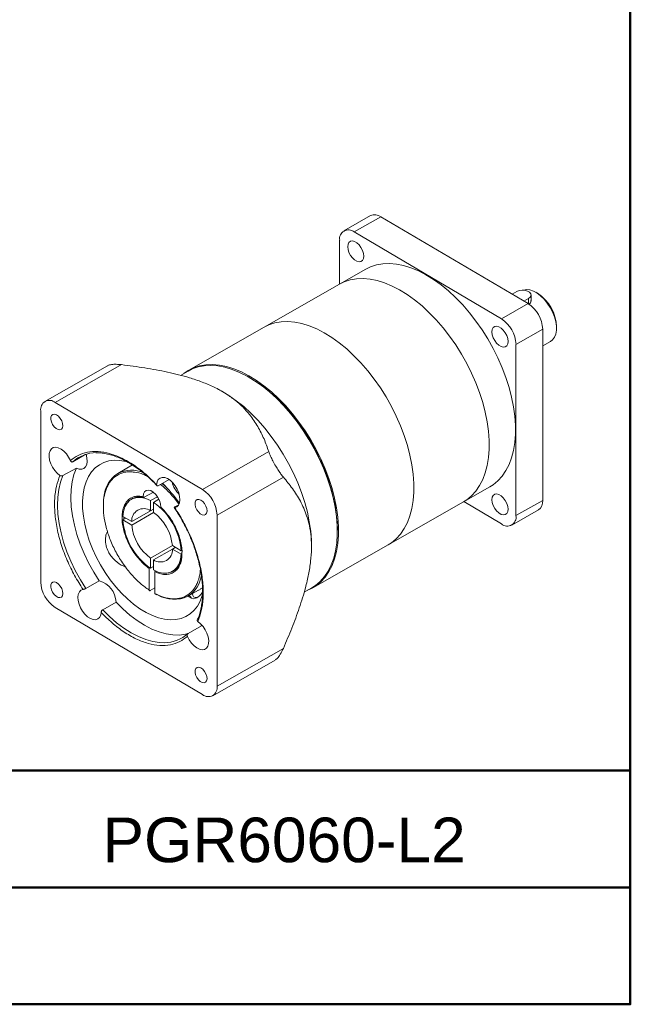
# Model space of a CAD drawing. Header units: millimetres. Extents: x 3192 to 3592, y 771 to 1052.
# Tile 4 of 5: x 3533 to 3592, y 771 to 866. Entities that reach past the tile are written whole.
import ezdxf

# ---------------------------------------------------------------- set-up
doc = ezdxf.new("R2010")
doc.units = ezdxf.units.MM
doc.layers.add('圖框', color=7, linetype='Continuous', lineweight=50)
doc.layers.add('產品', color=7, linetype='Continuous')
doc.styles.add('預設-ISO', font='arial.ttf')

# ---------------------------------------------------------------- blocks, each defined once
blk = doc.blocks.new('標題欄框 下標註')
at = {"layer": '圖框'}
blk.add_line((162.283, 81.91), (287.283, 81.91), dxfattribs=at)
for points in [[(2.283, 89.91), (287.283, 89.91), (287.283, 273.91), (2.283, 273.91)], [(287.283, 89.91), (2.283, 89.91), (2.283, 73.91), (287.283, 73.91)]]:
    blk.add_lwpolyline(points, close=True, dxfattribs=at)
blk = doc.blocks.new('A$C07101179')
at = {"color": 0, "linetype": 'Continuous', "lineweight": 15}
for p, q in [((222.76, 115.6), (216.34, 111.94)), ((218.82, 111.67), (225.24, 115.33)), ((260.64, 94.43), (225.24, 115.33)), ((218.82, 111.67), (254.22, 90.77)), ((215.31, 99.14), (215.31, 109.66)), ((221.61, 102.73), (215.26, 99.11)), ((215.26, 99.11), (197.15, 88.78)), ((257.94, 97.34), (256.8, 96.69)), ((262.84, 96.96), (262.47, 97.17)), ((259.61, 95.04), (260.74, 95.69)), ((260.74, 95.69), (260.74, 94.37)), ((261.34, 95.03), (261.34, 96.52)), ((260.64, 94.43), (254.22, 90.77)), ((197.15, 88.78), (179.03, 78.45)), ((264.14, 88.29), (257.72, 84.63)), ((264.14, 47.16), (264.14, 88.29)), ((267.46, 88.43), (267.46, 88.85)), ((264.14, 84.27), (266.02, 85.34)), ((257.72, 84.63), (257.72, 43.5)), ((159.45, 79.5), (144.45, 70.95)), ((162.87, 79.77), (146.93, 70.68)), ((178.87, 78.24), (177.01, 77.18)), ((186.49, 73.66), (186.25, 73.79)), ((143.43, 27.54), (143.43, 68.67)), ((146.93, 70.68), (182.33, 49.78)), ((151.11, 56.42), (154.3, 58.24)), ((198.27, 58.87), (182.33, 49.78)), ((151.99, 54.93), (148.78, 53.1)), ((165.5, 55.66), (161.99, 53.65)), ((174.28, 52.19), (171.65, 50.69)), ((201.78, 52.73), (185.83, 43.64)), ((245.08, 46.81), (251.43, 50.43)), ((165.73, 47.71), (165.25, 47.44)), ((168.33, 47.89), (170.51, 49.13)), ((169.84, 47.09), (171.51, 48.04)), ((171.85, 47.42), (170.54, 46.68)), ((170.54, 45.05), (165.3, 42.06)), ((169.84, 44.66), (169.84, 47.09)), ((169.84, 44.66), (170.54, 45.05)), ((170.54, 44.24), (170.54, 46.68)), ((172.33, 45.41), (173.41, 44.27)), ((175.69, 45.6), (176.61, 46.12)), ((226.97, 36.48), (245.08, 46.81)), ((254.22, 41.49), (245.15, 46.85)), ((264.14, 47.16), (257.72, 43.5)), ((163.2, 43.29), (165.3, 42.06)), ((163.2, 42.48), (163.9, 42.88)), ((163.41, 42.6), (163.4, 43.15)), ((165.3, 41.24), (170.55, 44.24)), ((185.83, 43.64), (185.83, 2.51)), ((256.7, 41.22), (263.11, 44.88)), ((165.3, 41.24), (163.2, 42.48)), ((175.09, 36.28), (169.84, 33.28)), ((175.09, 36.28), (177.18, 35.04)), ((175.79, 35.87), (175.09, 35.47)), ((208.85, 26.15), (226.97, 36.48)), ((169.84, 33.28), (169.84, 30.85)), ((170.54, 32.87), (175.09, 35.46)), ((175.09, 35.47), (177.18, 34.23)), ((177.18, 35.04), (177.38, 35.16)), ((177.3, 34.3), (177.18, 34.23)), ((208.51, 34.74), (208.53, 35.01)), ((169.49, 25.6), (169.49, 30.82)), ((170.54, 31.24), (169.84, 30.85)), ((170.54, 32.87), (170.54, 30.43)), ((170.89, 30), (170.89, 24.77)), ((175.36, 30.2), (175.07, 30.05)), ((175.14, 30.09), (175.62, 30.36)), ((154.28, 25.99), (157.49, 27.82)), ((170.89, 26.15), (169.71, 25.47)), ((206.76, 25.08), (208.59, 26.12)), ((170.96, 24.67), (171.09, 24.61)), ((171.09, 24.61), (171.36, 24.49)), ((178.83, 24.12), (181.34, 25.55)), ((178.87, 24.14), (179.7, 23.65)), ((180.95, 23.77), (181.3, 23.97)), ((182.33, 0.5), (146.93, 21.4)), ((161.53, 22.72), (158.32, 20.89)), ((178.86, 15.17), (182.07, 17)), ((182.07, 17), (181.93, 17.46)), ((201.78, 11.6), (185.83, 2.51)), ((184.81, 0.23), (199.81, 8.78))]:
    blk.add_line(p, q, dxfattribs=at)
at = {"color": 0, "linetype": 'Continuous', "lineweight": 15, "flags": 128}
for points in [[(221.1, 105.84), (221.02, 106.52), (220.79, 107.23), (220.43, 107.92), (219.97, 108.54), (219.45, 109.03), (218.9, 109.36), (218.37, 109.49), (217.91, 109.42), (217.55, 109.15), (217.32, 108.7), (217.24, 108.11), (217.32, 107.44), (217.55, 106.72), (217.91, 106.03), (218.37, 105.41), (218.9, 104.92), (219.45, 104.6), (219.97, 104.47), (220.43, 104.54), (220.79, 104.81), (221.02, 105.25), (221.1, 105.84)], [(251.43, 50.43), (252.22, 50.93), (253.37, 51.88), (254.4, 53.01), (255.3, 54.32), (256.06, 55.79), (256.67, 57.41), (257.13, 59.18), (257.44, 61.07), (257.6, 63.08), (257.6, 65.19), (257.44, 67.39), (257.13, 69.65), (256.67, 71.96), (256.06, 74.31), (255.3, 76.67), (254.4, 79.04), (253.37, 81.38), (252.22, 83.69), (250.95, 85.95), (249.57, 88.14), (248.1, 90.24), (246.54, 92.24), (244.91, 94.13), (243.21, 95.88), (241.47, 97.49), (239.69, 98.95), (237.88, 100.24), (236.07, 101.36), (234.25, 102.29), (232.46, 103.03), (230.69, 103.58), (228.97, 103.93), (227.31, 104.07), (225.71, 104.01), (224.19, 103.75), (222.76, 103.29), (221.61, 102.73)], [(245.08, 46.81), (245.87, 47.31), (247.03, 48.26), (248.05, 49.39), (248.95, 50.7), (249.71, 52.17), (250.32, 53.79), (250.78, 55.56), (251.1, 57.45), (251.25, 59.46), (251.25, 61.57), (251.1, 63.77), (250.78, 66.03), (250.32, 68.34), (249.71, 70.69), (248.95, 73.05), (248.05, 75.42), (247.03, 77.76), (245.87, 80.07), (244.6, 82.33), (243.23, 84.52), (241.75, 86.62), (240.19, 88.62), (238.56, 90.51), (236.86, 92.26), (235.12, 93.87), (233.34, 95.33), (231.53, 96.62), (229.72, 97.74), (227.91, 98.67), (226.11, 99.42), (224.35, 99.96), (222.62, 100.31), (220.96, 100.45), (219.36, 100.4), (217.84, 100.13), (216.42, 99.67), (215.26, 99.11)], [(215.26, 99.11), (216.42, 99.67), (217.84, 100.13), (219.36, 100.4), (220.96, 100.45), (222.62, 100.31), (224.35, 99.96), (226.11, 99.42), (227.91, 98.67), (229.72, 97.74), (231.53, 96.62), (233.34, 95.33), (235.12, 93.87), (236.86, 92.26), (238.56, 90.51), (240.19, 88.62), (241.75, 86.62), (243.23, 84.52), (244.6, 82.33), (245.87, 80.07), (247.03, 77.76), (248.05, 75.42), (248.95, 73.05), (249.71, 70.69), (250.32, 68.34), (250.78, 66.03), (251.1, 63.77), (251.25, 61.57), (251.25, 59.46), (251.1, 57.45), (250.78, 55.56), (250.32, 53.79), (249.71, 52.17), (248.95, 50.7), (248.05, 49.39), (247.03, 48.26), (245.87, 47.31), (245.08, 46.81)], [(260.74, 95.69), (261.15, 96.02), (261.33, 96.4), (261.28, 96.81), (260.99, 97.17), (260.5, 97.46), (259.88, 97.63), (259.18, 97.67), (258.51, 97.57), (257.94, 97.34)], [(266.02, 85.34), (266.52, 85.73), (266.97, 86.34), (267.28, 87.11), (267.44, 88.03), (267.44, 89.05), (267.28, 90.15), (266.97, 91.29), (266.52, 92.43), (265.94, 93.54), (265.25, 94.58), (264.48, 95.53), (263.64, 96.34), (262.77, 96.99), (261.89, 97.46), (261.03, 97.74), (260.23, 97.82), (259.49, 97.69), (259.46, 97.67)], [(197.15, 88.78), (198.3, 89.34), (199.73, 89.8), (201.25, 90.07), (202.84, 90.13), (204.51, 89.98), (206.23, 89.63), (208, 89.09), (209.79, 88.34), (211.6, 87.41), (213.42, 86.29), (215.22, 85), (217, 83.54), (218.75, 81.93), (220.44, 80.18), (222.08, 78.29), (223.64, 76.29), (225.11, 74.19), (226.49, 72), (227.76, 69.74), (228.91, 67.43), (229.94, 65.09), (230.84, 62.73), (231.59, 60.36), (232.21, 58.01), (232.67, 55.7), (232.98, 53.44), (233.14, 51.24), (233.14, 49.13), (232.98, 47.12), (232.67, 45.23), (232.21, 43.46), (231.59, 41.84), (230.84, 40.37), (229.94, 39.06), (228.91, 37.93), (227.76, 36.99), (226.97, 36.48)], [(226.97, 36.48), (227.76, 36.99), (228.91, 37.93), (229.94, 39.06), (230.84, 40.37), (231.59, 41.84), (232.21, 43.46), (232.67, 45.23), (232.98, 47.12), (233.14, 49.13), (233.14, 51.24), (232.98, 53.44), (232.67, 55.7), (232.21, 58.01), (231.59, 60.36), (230.84, 62.73), (229.94, 65.09), (228.91, 67.43), (227.76, 69.74), (226.49, 72), (225.11, 74.19), (223.64, 76.29), (222.08, 78.29), (220.44, 80.18), (218.75, 81.93), (217, 83.54), (215.22, 85), (213.42, 86.29), (211.6, 87.41), (209.79, 88.34), (208, 89.09), (206.23, 89.63), (204.51, 89.98), (202.84, 90.13), (201.25, 90.07), (199.73, 89.8), (198.3, 89.34), (197.15, 88.78)], [(255.8, 85.36), (255.72, 86.04), (255.49, 86.75), (255.13, 87.45), (254.67, 88.06), (254.14, 88.55), (253.59, 88.88), (253.07, 89.01), (252.61, 88.94), (252.25, 88.67), (252.02, 88.22), (251.94, 87.64), (252.02, 86.96), (252.25, 86.24), (252.61, 85.55), (253.07, 84.93), (253.59, 84.44), (254.14, 84.12), (254.67, 83.99), (255.13, 84.06), (255.49, 84.33), (255.72, 84.78), (255.8, 85.36)], [(177.87, 77.67), (178.86, 78.35), (180.19, 79.01), (181.61, 79.48), (183.13, 79.74), (184.73, 79.8), (186.39, 79.65), (188.12, 79.31), (189.88, 78.76), (191.68, 78.02), (193.49, 77.08), (195.3, 75.97), (197.11, 74.67), (198.89, 73.22), (200.63, 71.6), (202.33, 69.85), (203.96, 67.96), (205.52, 65.96), (207, 63.86), (208.37, 61.67), (209.64, 59.42), (210.8, 57.11), (211.82, 54.76), (212.72, 52.4), (213.48, 50.03), (214.09, 47.68), (214.55, 45.37), (214.87, 43.11), (215.02, 40.92), (215.02, 38.81), (214.87, 36.8), (214.55, 34.9), (214.09, 33.14), (213.48, 31.51), (212.72, 30.04), (211.82, 28.74), (210.8, 27.6), (209.64, 26.66), (208.37, 25.9), (207.59, 25.55)], [(178.87, 78.24), (179.85, 78.73), (181.26, 79.22), (182.76, 79.5), (184.34, 79.59), (186, 79.47), (187.7, 79.15), (189.46, 78.63), (191.25, 77.91), (193.05, 77), (194.86, 75.91), (196.66, 74.65), (198.44, 73.21), (200.18, 71.63), (201.88, 69.89), (203.52, 68.03), (205.08, 66.05), (206.56, 63.97), (207.94, 61.8), (209.22, 59.55), (210.39, 57.26), (211.43, 54.92), (212.34, 52.57), (213.11, 50.21), (213.74, 47.87), (214.22, 45.56), (214.55, 43.3), (214.73, 41.1), (214.75, 38.99), (214.61, 36.97), (214.32, 35.07), (213.88, 33.29), (213.28, 31.65), (212.55, 30.17), (211.67, 28.85), (210.66, 27.7), (209.53, 26.73), (208.59, 26.12)], [(186.49, 73.66), (186.84, 73.47), (188.65, 72.38), (190.45, 71.11), (192.23, 69.68), (193.98, 68.09), (195.68, 66.36), (197.31, 64.49), (198.88, 62.51), (200.35, 60.43), (201.74, 58.26), (203.02, 56.02), (204.18, 53.72), (205.23, 51.39), (206.14, 49.03), (206.91, 46.67), (207.54, 44.33), (208.02, 42.02), (208.35, 39.76), (208.52, 37.56), (208.54, 35.45), (208.53, 35.01)], [(146.26, 65.4), (146.65, 64.85), (147.1, 64.42), (147.58, 64.16), (148.02, 64.1), (148.39, 64.25), (148.63, 64.58), (148.73, 65.06), (148.67, 65.65), (148.46, 66.27), (148.12, 66.86), (147.7, 67.36), (147.22, 67.7), (146.75, 67.87), (146.35, 67.82), (146.04, 67.58), (145.86, 67.17), (145.84, 66.63), (145.98, 66.02), (146.26, 65.4)], [(148.04, 53.12), (147.39, 53.66), (146.78, 54.33), (146.26, 55.12), (145.85, 55.97), (145.57, 56.84), (145.44, 57.68), (145.47, 58.43), (145.66, 59.06), (145.99, 59.54), (146.45, 59.83), (147.02, 59.91), (147.65, 59.79), (148.31, 59.48), (148.97, 58.98), (149.59, 58.32), (150.13, 57.55), (150.56, 56.71)], [(154.32, 58.25), (154.55, 57.36), (154.61, 56.53), (154.5, 55.81), (154.23, 55.23), (153.82, 54.84), (153.29, 54.65), (152.66, 54.68), (151.99, 54.93)], [(157.79, 31.67), (156.77, 33.58), (155.88, 35.53), (155.11, 37.5), (154.49, 39.47), (154.01, 41.43), (153.68, 43.34), (153.51, 45.19), (153.49, 46.97), (153.62, 48.64), (153.91, 50.2), (154.36, 51.62), (154.94, 52.89), (155.67, 54.01), (156.54, 54.95), (157.52, 55.7), (158.62, 56.27), (159.82, 56.63), (161.11, 56.8), (162.48, 56.76), (163.9, 56.52), (164.33, 56.41)], [(157.49, 27.82), (156.16, 29.93), (154.94, 32.12), (153.86, 34.37), (152.92, 36.65), (152.14, 38.94), (151.52, 41.22), (151.06, 43.46), (150.78, 45.64), (150.67, 47.74), (150.74, 49.74), (150.99, 51.62), (151.4, 53.35), (151.99, 54.93)], [(154.28, 25.99), (152.95, 28.1), (151.73, 30.29), (150.65, 32.54), (149.71, 34.82), (148.93, 37.11), (148.31, 39.39), (147.85, 41.63), (147.57, 43.81), (147.46, 45.91), (147.53, 47.91), (147.78, 49.79), (148.19, 51.52), (148.78, 53.1)], [(171.3, 50.93), (171.42, 51.61), (171.7, 52.16), (172.11, 52.52), (172.63, 52.69), (173.24, 52.66), (173.89, 52.42), (174.56, 51.99), (175.2, 51.39), (175.77, 50.67), (176.26, 49.85), (176.62, 48.98), (176.83, 48.12), (176.9, 47.31), (176.8, 46.6), (176.55, 46.03), (176.16, 45.63), (175.66, 45.42)], [(172.58, 51.22), (173.1, 50.78), (173.63, 50.31)], [(163.2, 43.29), (163.35, 44.52), (163.68, 45.6), (164.19, 46.49), (164.86, 47.17), (165.66, 47.64), (166.59, 47.86), (167.62, 47.84), (168.71, 47.58), (169.84, 47.09)], [(172.29, 45.55), (172.23, 46.3), (172, 47.1), (171.6, 47.88), (171.09, 48.59), (170.5, 49.14), (169.88, 49.51), (169.29, 49.65), (168.78, 49.55), (168.39, 49.23), (168.15, 48.71), (168.09, 48.03)], [(180.95, 44.92), (181.34, 44.37), (181.8, 43.94), (182.28, 43.69), (182.72, 43.62), (183.08, 43.77), (183.33, 44.1), (183.43, 44.58), (183.37, 45.17), (183.16, 45.79), (182.82, 46.38), (182.39, 46.88), (181.92, 47.23), (181.45, 47.39), (181.04, 47.35), (180.73, 47.11), (180.56, 46.69), (180.54, 46.15), (180.68, 45.54), (180.95, 44.92)], [(255.8, 45.04), (255.72, 45.72), (255.49, 46.43), (255.13, 47.13), (254.67, 47.75), (254.14, 48.24), (253.59, 48.56), (253.07, 48.69), (252.61, 48.62), (252.25, 48.35), (252.02, 47.9), (251.94, 47.32), (252.02, 46.64), (252.25, 45.93), (252.61, 45.23), (253.07, 44.62), (253.59, 44.13), (254.14, 43.8), (254.67, 43.67), (255.13, 43.74), (255.49, 44.01), (255.72, 44.46), (255.8, 45.04)], [(177.18, 34.23), (177.03, 33), (176.7, 31.93), (176.19, 31.03), (175.53, 30.35), (174.72, 29.89), (173.79, 29.66), (172.77, 29.68), (171.68, 29.94), (170.54, 30.43)], [(182.42, 24.82), (182.28, 24.32), (181.76, 22.97), (181.1, 21.77), (180.3, 20.75), (179.38, 19.9), (178.33, 19.24), (177.18, 18.77), (175.94, 18.5), (174.61, 18.44), (173.21, 18.58), (171.76, 18.92), (170.27, 19.46), (168.76, 20.19), (167.25, 21.11), (165.74, 22.2), (164.26, 23.46), (162.83, 24.87), (161.45, 26.41), (160.14, 28.07), (158.91, 29.83), (157.79, 31.67)], [(146.26, 25.08), (146.65, 24.53), (147.1, 24.11), (147.58, 23.85), (148.02, 23.79), (148.39, 23.93), (148.63, 24.26), (148.73, 24.75), (148.67, 25.33), (148.46, 25.95), (148.12, 26.54), (147.7, 27.04), (147.22, 27.39), (146.75, 27.55), (146.35, 27.51), (146.04, 27.27), (145.86, 26.85), (145.84, 26.31), (145.98, 25.7), (146.26, 25.08)], [(157.96, 20.25), (157.84, 19.56), (157.56, 19.02), (157.15, 18.66), (156.63, 18.49), (156.02, 18.52), (155.37, 18.76), (154.7, 19.19), (154.06, 19.78), (153.49, 20.51), (153, 21.33), (152.64, 22.2), (152.43, 23.06), (152.36, 23.86), (152.46, 24.57), (152.71, 25.15), (153.1, 25.55), (153.6, 25.76)], [(180.95, 23.77), (180.66, 23.63), (180.12, 23.53), (179.67, 23.67), (179.36, 24.03), (179.24, 24.35)], [(182.35, 25.13), (182.02, 24.61), (181.55, 24.14), (181.05, 23.85), (180.58, 23.79), (180.2, 23.95), (179.97, 24.33), (179.91, 24.73)], [(178.88, 15.18), (178.28, 15.02), (176.79, 14.8), (175.22, 14.82), (173.57, 15.07), (171.88, 15.54), (170.14, 16.24), (168.39, 17.15), (166.63, 18.26), (164.89, 19.57), (163.19, 21.07), (161.53, 22.72)], [(173.18, 12.96), (172.01, 12.99), (170.36, 13.24), (168.67, 13.71), (166.93, 14.41), (165.18, 15.32), (163.42, 16.43), (161.68, 17.74), (159.98, 19.24), (158.32, 20.89)], [(181.22, 18.05), (181.87, 17.52), (182.48, 16.84), (183, 16.06), (183.41, 15.21), (183.69, 14.34), (183.82, 13.5), (183.79, 12.75), (183.6, 12.12), (183.26, 11.64), (182.8, 11.35), (182.24, 11.27), (181.61, 11.38), (180.95, 11.7), (180.29, 12.2), (179.67, 12.86), (179.13, 13.63), (178.7, 14.47)], [(180.95, 4.61), (181.34, 4.05), (181.8, 3.63), (182.28, 3.37), (182.72, 3.31), (183.08, 3.45), (183.33, 3.78), (183.43, 4.27), (183.37, 4.85), (183.16, 5.47), (182.82, 6.06), (182.39, 6.56), (181.92, 6.91), (181.45, 7.07), (181.04, 7.03), (180.73, 6.79), (180.56, 6.37), (180.54, 5.83), (180.68, 5.22), (180.95, 4.61)]]:
    blk.add_lwpolyline(points, dxfattribs=at)
at = {"color": 0, "linetype": 'Continuous', "lineweight": 15}
for centre, radius, start, end in [((223.77, 113.32), 2.49, 53.692, 113.8239), ((217.44, 110.02), 2.15, 50.0062, 189.5138), ((257.47, 88.53), 10, 1.8071, 57.0632), ((256.39, 87.94), 7.76, 2.6059, 56.8209), ((249.97, 84.28), 7.76, 2.6059, 56.8209), ((145.55, 69.03), 2.15, 50.0062, 189.5138), ((156.89, 49.97), 8.66, 90.6349, 131.857), ((165.92, 47.5), 7.3, 122.5819, 176.5675), ((165.24, 47.01), 7.4, 67.2344, 116.1075), ((149.96, 27.78), 32.68, 34.9054, 45.9743), ((181.51, 53.28), 6.72, 194.5577, 224.824), ((178.08, 43.29), 7.76, 2.6059, 56.8209), ((167.27, 44.28), 3.75, 76.8073, 123.8044), ((168.19, 42.27), 2.9, 55.2525, 184.2675), ((161.56, 33.84), 15.67, 4.4021, 55.0247), ((261.72, 46.88), 2.44, 304.8802, 6.4734), ((164.04, 35.25), 11.09, 5.3071, 54.1197), ((255.6, 43.14), 2.15, 230.0062, 9.5138), ((178.82, 43.68), 15.67, 184.4021, 235.0247), ((176.34, 42.27), 11.09, 185.3071, 234.1197), ((172.2, 35.25), 2.9, 235.2525, 4.2675), ((173.63, 33.19), 3.46, 300.0601, 322.703), ((174.85, 30.24), 7.31, 302.962, 352.3363), ((151.18, 27.89), 7.76, 182.6059, 236.8209), ((156.1, 22.56), 5.44, 1.7159, 75.1095), ((175.49, 31.4), 8.01, 240.2569, 294.6144), ((173.08, 21.62), 8.66, 270.6349, 311.857), ((183.71, 2.15), 2.15, 230.0062, 9.5138)]:
    blk.add_arc(centre, radius, start, end, dxfattribs=at)
for points, knots in [([(261.32, 95.18), (261.32, 95.08), (261.32, 94.82), (261.1, 94.48), (260.85, 94.3), (260.74, 94.23)], [0, 0, 0, 0, 0.27084, 0.701491, 1, 1, 1, 1]), ([(159.47, 79.47), (159.51, 79.5), (159.7, 79.68), (160.45, 79.82), (161.57, 79.89), (162.43, 79.81), (162.87, 79.77)], [0, 0, 0, 0, 0.070875, 0.371314, 0.679542, 1, 1, 1, 1]), ([(162.87, 79.77), (164.74, 79.52), (168.48, 79.03), (173.96, 78.02), (178.58, 76.86), (182.29, 75.61), (185.18, 74.38), (187.8, 72.96), (190.08, 71.36), (192.05, 69.62), (193.97, 67.48), (195.7, 64.9), (197.19, 61.92), (197.91, 59.89), (198.27, 58.87)], [0, 0, 0, 0, 0.105029, 0.210126, 0.314808, 0.380047, 0.445443, 0.510587, 0.575853, 0.641366, 0.706739, 0.804313, 0.902185, 1, 1, 1, 1]), ([(214.76, 40), (214.76, 40), (214.8, 40.82), (214.67, 42.56), (214.36, 45.2), (213.82, 47.9), (213.01, 50.88), (211.88, 54.11), (210.4, 57.5), (208.7, 60.74), (206.78, 63.86), (204.61, 66.85), (202.41, 69.46), (200.25, 71.68), (198.2, 73.5), (196.39, 74.93), (195.27, 75.64), (194.86, 75.9)], [0, 0, 0, 0, 0.000426, 0.067985, 0.135555, 0.201706, 0.267868, 0.352487, 0.434799, 0.514641, 0.594473, 0.676785, 0.761414, 0.827565, 0.893727, 0.961285, 1, 1, 1, 1]), ([(171.3, 50.93), (170.43, 51.79), (168.67, 53.55), (165.84, 55.69), (162.91, 57.38), (159.98, 58.49), (157.18, 58.97), (154.63, 58.81), (152.38, 58.09), (151.16, 57.16), (150.56, 56.71)], [0, 0, 0, 0, 0.119307, 0.243364, 0.370802, 0.5, 0.629198, 0.756636, 0.880693, 1, 1, 1, 1]), ([(156.65, 58.57), (156.83, 58.58), (157.43, 58.61), (158.5, 58.49), (159.85, 58.23), (161.24, 57.81), (162.65, 57.24), (164.08, 56.52), (165.52, 55.67), (166.95, 54.69), (168.36, 53.58), (169.74, 52.35), (170.74, 51.38), (171.27, 50.8), (171.36, 50.7)], [0, 0, 0, 0, 0.041713, 0.136924, 0.231608, 0.325938, 0.42004, 0.513979, 0.607768, 0.701385, 0.79475, 0.887701, 0.979932, 1, 1, 1, 1]), ([(198.27, 58.87), (198.4, 58.52), (198.64, 57.88), (199.24, 56.65), (199.91, 55.44), (200.59, 54.33), (201.23, 53.4), (201.59, 52.96), (201.78, 52.73)], [0, 0, 0, 0, 0.199962, 0.367332, 0.535496, 0.685697, 0.839791, 1, 1, 1, 1]), ([(150.56, 56.71), (150.59, 56.65), (150.65, 56.55), (150.78, 56.43), (150.92, 56.37), (151.03, 56.38), (151.09, 56.41), (151.11, 56.42)], [0, 0, 0, 0, 0.231234, 0.462392, 0.693557, 0.909573, 1, 1, 1, 1]), ([(148.04, 53.12), (147.74, 52.3), (147.12, 50.61), (146.72, 47.56), (146.75, 44.14), (147.28, 40.43), (148.29, 36.58), (149.72, 32.77), (151.49, 29.11), (152.9, 26.86), (153.6, 25.76)], [0, 0, 0, 0, 0.119307, 0.243364, 0.370802, 0.5, 0.629198, 0.756636, 0.880693, 1, 1, 1, 1]), ([(148.78, 53.1), (148.74, 53.08), (148.66, 53.05), (148.5, 53.02), (148.33, 53.02), (148.17, 53.05), (148.08, 53.1), (148.04, 53.12)], [0, 0, 0, 0, 0.192687, 0.385003, 0.586929, 0.807462, 1, 1, 1, 1]), ([(158.8, 48.52), (158.98, 49.18), (159.26, 50.22), (159.9, 51.36), (160.71, 52.43), (161.73, 53.23), (162.92, 53.74), (163.87, 53.97), (164.89, 54.04), (166.27, 53.94), (167.69, 53.62), (168.77, 53.07), (169.1, 52.89)], [0, 0, 0, 0, 0.13958, 0.218707, 0.297859, 0.459159, 0.5399, 0.620665, 0.699792, 0.778944, 0.930964, 1, 1, 1, 1]), ([(201.78, 52.73), (202.52, 51.84), (204, 50.06), (205.92, 47.01), (207.26, 43.99), (208.07, 41.07), (208.48, 38.42), (208.59, 35.58), (208.38, 32.54), (207.88, 29.4), (207, 25.65), (205.66, 21.32), (203.85, 16.44), (202.47, 13.21), (201.78, 11.6)], [0, 0, 0, 0, 0.105029, 0.210126, 0.314808, 0.380047, 0.445443, 0.510587, 0.575853, 0.641366, 0.706739, 0.804313, 0.902185, 1, 1, 1, 1]), ([(171.65, 50.69), (171.61, 50.67), (171.54, 50.64), (171.44, 50.65), (171.35, 50.71), (171.3, 50.8), (171.3, 50.89), (171.3, 50.93)], [0, 0, 0, 0, 0.192687, 0.385003, 0.586929, 0.807462, 1, 1, 1, 1]), ([(172.17, 50.99), (172.21, 50.96), (172.99, 50.42), (174.12, 49.31), (175.49, 47.78), (176.24, 46.9), (176.58, 46.37), (176.63, 46.3)], [0, 0, 0, 0, 0.0242208, 0.4848843, 0.7246599, 0.9645126, 1, 1, 1, 1]), ([(169.49, 25.6), (168.79, 26.1), (167.36, 27.14), (165.62, 28.89), (164.27, 30.49), (162.97, 32.26), (161.79, 34.18), (160.78, 36.18), (160.13, 37.71), (159.58, 39.23), (159.01, 41.2), (158.55, 43.54), (158.45, 46.09), (158.55, 47.76), (158.78, 48.47), (158.8, 48.52)], [0, 0, 0, 0, 0.103632, 0.213229, 0.270274, 0.327338, 0.443625, 0.501834, 0.560062, 0.617107, 0.674171, 0.783768, 0.8874, 0.991032, 1, 1, 1, 1]), ([(168.09, 48.03), (167.72, 48.09), (166.97, 48.23), (165.92, 48.09), (164.96, 47.7), (164.15, 47.01), (163.54, 46.06), (163.14, 44.9), (162.96, 43.59), (162.98, 42.19), (163.19, 40.69), (163.61, 39.1), (164.23, 37.45), (164.8, 36.38), (165.09, 35.84)], [0, 0, 0, 0, 0.079011, 0.161617, 0.246807, 0.333348, 0.41989, 0.50508, 0.587686, 0.666697, 0.745708, 0.828314, 0.913503, 1, 1, 1, 1]), ([(168.33, 47.89), (168.3, 47.88), (168.26, 47.86), (168.19, 47.87), (168.13, 47.9), (168.1, 47.96), (168.09, 48.01), (168.09, 48.03)], [0, 0, 0, 0, 0.210219, 0.420432, 0.631217, 0.844161, 1, 1, 1, 1]), ([(172.29, 45.55), (172.29, 45.52), (172.3, 45.47), (172.32, 45.43), (172.34, 45.42), (172.34, 45.42)], [0, 0, 0, 0, 0.449308, 0.898974, 1, 1, 1, 1]), ([(173.43, 44.34), (173.42, 44.36), (173.07, 44.82), (172.67, 45.19), (172.29, 45.55)], [0, 0, 0, 0, 0.042283, 1, 1, 1, 1]), ([(175.66, 45.42), (175.63, 45.42), (175.56, 45.41), (175.53, 45.44), (175.55, 45.5), (175.62, 45.56), (175.67, 45.59), (175.69, 45.6)], [0, 0, 0, 0, 0.231234, 0.462392, 0.693557, 0.909573, 1, 1, 1, 1]), ([(175.54, 45.44), (175.75, 45.11), (176.33, 44.24), (176.86, 43.33), (177.2, 42.76)], [0, 0, 0, 0, 0.368469, 1, 1, 1, 1]), ([(181.22, 18.05), (181.52, 18.88), (182.14, 20.56), (182.54, 23.62), (182.5, 27.04), (181.97, 30.75), (180.97, 34.6), (179.54, 38.41), (177.77, 42.07), (176.36, 44.32), (175.66, 45.42)], [0, 0, 0, 0, 0.119307, 0.243364, 0.370802, 0.5, 0.629198, 0.756636, 0.880693, 1, 1, 1, 1]), ([(177.39, 34.59), (177.4, 34.74), (177.41, 35.36), (177.24, 36.57), (176.85, 38.2), (176.23, 39.88), (175.42, 41.52), (174.49, 43.04), (173.77, 43.92), (173.43, 44.34)], [0, 0, 0, 0, 0.049722, 0.205107, 0.365352, 0.528142, 0.690931, 0.851176, 1, 1, 1, 1]), ([(177.2, 42.76), (177.57, 42.08), (178.09, 41.14), (178.79, 39.71), (179.34, 38.49), (179.95, 37.03), (180.51, 35.5), (181.02, 33.9), (181.47, 32.26), (181.83, 30.61), (182.11, 28.97), (182.29, 27.35), (182.37, 25.76), (182.36, 24.23), (182.24, 22.76), (182.02, 21.36), (181.7, 20.04), (181.38, 19.04), (181.13, 18.52), (181.06, 18.37)], [0, 0, 0, 0, 0.078303, 0.109671, 0.161669, 0.215406, 0.272795, 0.332391, 0.393607, 0.455977, 0.519175, 0.58297, 0.647202, 0.711768, 0.776617, 0.841751, 0.907223, 0.973157, 1, 1, 1, 1]), ([(159.48, 39.64), (159.42, 39.55), (159.15, 39.11), (158.96, 38.07), (159, 36.6), (159.45, 35.21), (160.12, 34.03), (161.14, 32.78), (162.37, 31.73), (163.43, 31.34), (163.75, 31.22)], [0, 0, 0, 0, 0.033119, 0.156084, 0.290112, 0.443982, 0.55725, 0.670622, 0.89943, 1, 1, 1, 1]), ([(165.09, 35.84), (165.09, 35.83), (165.37, 35.29), (166.07, 34.28), (167.15, 32.9), (168.31, 31.72), (169.1, 31.12), (169.49, 30.82)], [0, 0, 0, 0, 0.000136, 0.259715, 0.515236, 0.763009, 1, 1, 1, 1]), ([(170.89, 30), (171.28, 29.83), (172.08, 29.5), (173.23, 29.31), (174.33, 29.39), (175.32, 29.77), (176.15, 30.42), (176.78, 31.33), (177.19, 32.43), (177.4, 33.52), (177.39, 34.29), (177.39, 34.59)], [0, 0, 0, 0, 0.109849, 0.224695, 0.343132, 0.46345, 0.583769, 0.702206, 0.817052, 0.926901, 1, 1, 1, 1]), ([(177.33, 34.72), (177.32, 34.32), (177.31, 33.71), (177.2, 33.19), (177.16, 33.01)], [0, 0, 0, 0, 0.644352, 1, 1, 1, 1]), ([(169.49, 30.82), (169.49, 30.85), (169.5, 30.91), (169.53, 31), (169.56, 31.05), (169.58, 31.06)], [0, 0, 0, 0, 0.3724673, 0.7449608, 1, 1, 1, 1]), ([(177.16, 33.01), (177.13, 32.88), (177.05, 32.4), (176.79, 31.74), (176.49, 31.32), (176.35, 31.13)], [0, 0, 0, 0, 0.164455, 0.638975, 1, 1, 1, 1]), ([(181.81, 30.65), (181.8, 30.39), (181.76, 29.3), (181.37, 28), (180.81, 26.7), (180.07, 25.53), (179.13, 24.62), (178.01, 23.99), (177.09, 23.67), (176.11, 23.51), (174.77, 23.49), (173.03, 23.79), (171.59, 24.45), (170.89, 24.77)], [0, 0, 0, 0, 0.040283, 0.174484, 0.244335, 0.314209, 0.456602, 0.527879, 0.599177, 0.669029, 0.738903, 0.873104, 1, 1, 1, 1]), ([(171, 30.26), (170.99, 30.26), (170.96, 30.22), (170.92, 30.15), (170.9, 30.06), (170.89, 30.02), (170.89, 30)], [0, 0, 0, 0, 0.124879, 0.451332, 0.779331, 1, 1, 1, 1]), ([(181.34, 25.55), (181.38, 25.57), (181.59, 25.69), (181.95, 25.9), (182.23, 26.07), (182.34, 26.13)], [0, 0, 0, 0, 0.126487, 0.690849, 1, 1, 1, 1]), ([(153.6, 25.76), (153.64, 25.76), (153.72, 25.78), (153.89, 25.83), (154.07, 25.89), (154.2, 25.94), (154.26, 25.98), (154.28, 25.99)], [0, 0, 0, 0, 0.231234, 0.462392, 0.693557, 0.909573, 1, 1, 1, 1]), ([(169.71, 25.47), (169.68, 25.46), (169.63, 25.44), (169.57, 25.45), (169.52, 25.48), (169.5, 25.53), (169.49, 25.58), (169.49, 25.6)], [0, 0, 0, 0, 0.214215, 0.428438, 0.642822, 0.857565, 1, 1, 1, 1]), ([(170.89, 24.77), (170.9, 24.74), (170.9, 24.69), (170.94, 24.64), (170.99, 24.61), (171.04, 24.62), (171.06, 24.63)], [0, 0, 0, 0, 0.25199, 0.503984, 0.755776, 1, 1, 1, 1]), ([(158.32, 20.89), (158.28, 20.87), (158.21, 20.82), (158.11, 20.69), (158.03, 20.54), (157.98, 20.39), (157.97, 20.29), (157.96, 20.25)], [0, 0, 0, 0, 0.192687, 0.385003, 0.586929, 0.807462, 1, 1, 1, 1]), ([(157.96, 20.25), (158.83, 19.39), (160.59, 17.63), (163.42, 15.49), (166.35, 13.8), (169.28, 12.69), (172.07, 12.21), (174.63, 12.37), (176.88, 13.09), (178.1, 14.01), (178.7, 14.47)], [0, 0, 0, 0, 0.119307, 0.243364, 0.370802, 0.5, 0.629198, 0.756636, 0.880693, 1, 1, 1, 1]), ([(181.08, 18.36), (181.07, 18.35), (181.05, 18.31), (181.06, 18.23), (181.11, 18.14), (181.18, 18.08), (181.22, 18.05)], [0, 0, 0, 0, 0.117101, 0.406989, 0.723589, 1, 1, 1, 1]), ([(178.7, 14.47), (178.68, 14.53), (178.64, 14.65), (178.65, 14.84), (178.7, 15.01), (178.79, 15.12), (178.85, 15.15), (178.86, 15.17)], [0, 0, 0, 0, 0.231234, 0.462392, 0.693557, 0.909573, 1, 1, 1, 1]), ([(201.78, 11.6), (201.54, 11.11), (201.11, 10.2), (200.4, 9.21), (199.97, 8.93), (199.79, 8.81)], [0, 0, 0, 0, 0.399873, 0.734572, 1, 1, 1, 1])]:
    blk.add_open_spline(points, degree=3, knots=knots, dxfattribs=at)

msp = doc.modelspace()

# ---------------------------------------------------------------- block references
at = {"layer": '圖框', "xscale": 1.403916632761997, "yscale": 1.403916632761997, "zscale": 1.403916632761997}
msp.add_blockref('標題欄框 下標註', (3188.62, 667.248), dxfattribs=at)
at = {"layer": '產品', "xscale": 0.4, "yscale": 0.4, "zscale": 0.4}
msp.add_blockref('A$C07101179', (3477.856, 800.584), dxfattribs=at)

# ---------------------------------------------------------------- texts
at = {"layer": '圖框', "insert": (3558.636, 786.782), "char_height": 4.285, "width": 63.05292, "attachment_point": 5, "style": '預設-ISO'}
msp.add_mtext('\\pxse0.74679;PGR6060-L2', dxfattribs=at)

doc.saveas('drawing.dxf')
